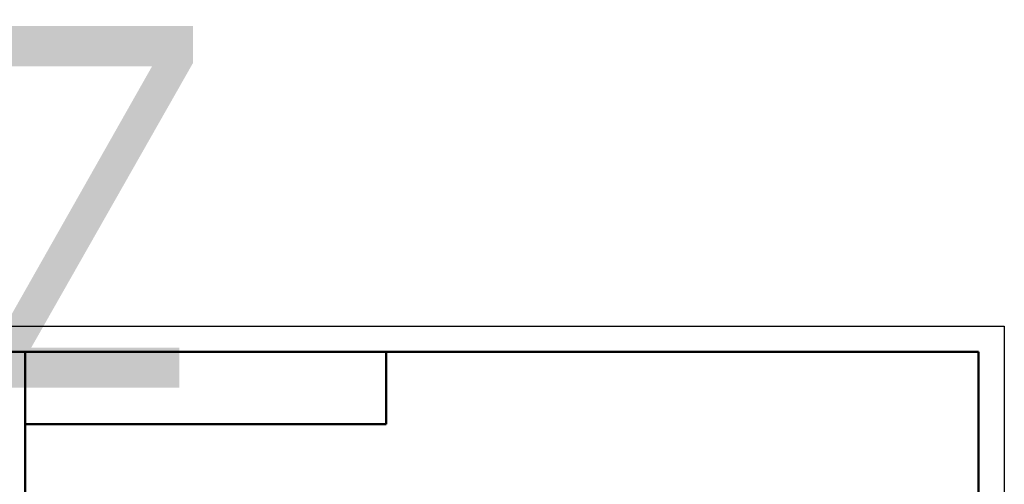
# Model space of a CAD drawing. Header units: millimetres. Extents: x -127 to 748, y -69 to 356.
# Tile 7 of 8: x 19 to 210, y 266 to 356. Entities that reach past the tile are written whole.
import ezdxf
from ezdxf.enums import TextEntityAlignment as Align

# ---------------------------------------------------------------- set-up
doc = ezdxf.new("R2018")
doc.units = ezdxf.units.MM
for name, color, linetype, lineweight in [('Кромка (ГОСТ)', 7, 'Continuous', 50), ('Обозначение (ГОСТ)', 7, 'Continuous', 25), ('Эскизная геометрия (ГОСТ)', 7, 'Continuous', 50)]:
    doc.layers.add(name, color=color, linetype=linetype, lineweight=lineweight)
doc.styles.get("Standard").update_dxf_attribs({"font": 'GOST Common Italic.ttf'})
doc.styles.add('Альтернативный текст (ГОСТ)', font='txt', dxfattribs={"width": 0.8})

# ---------------------------------------------------------------- blocks, each defined once
blk = doc.blocks.new('ГОСТ - Доп. графы 2')
at = {"layer": 'Эскизная геометрия (ГОСТ)'}
for p, q in [((-12, 0), (-12, 120)), ((-12, 120), (0, 120)), ((-7, 0), (-7, 120)), ((-12, 60), (0, 60)), ((0, 0), (-12, 0))]:
    blk.add_line(p, q, dxfattribs=at)
at = {"layer": 'Обозначение (ГОСТ)', "char_height": 3.17, "attachment_point": 5, "rotation": 90, "style": 'Альтернативный текст (ГОСТ)'}
for s, insert, width in [('\\fGOST Common|b0|i1;\\H3.1700;Перв. примен.', (-9.19, 90.05), 60.0143), ('\\fGOST Common|b0|i1;\\H3.1700;Справ. №', (-9.1, 30), 59.9357)]:
    blk.add_mtext(s, dxfattribs=dict(at, insert=insert, width=width))
at = {"layer": 'Обозначение (ГОСТ)', "lineweight": 30, "width": 0.8, "flags": 17}
for tag, p in [('Первичная_применяемость', (-3.65, 90.03)), ('Справочный_номер', (-3.55, 30.02))]:
    blk.add_attdef(tag, text='', height=3.17, rotation=90, dxfattribs=at).set_placement(p, align=Align.MIDDLE_CENTER)
blk = doc.blocks.new('ГОСТ - Доп. графы 3')
at = {"layer": 'Эскизная геометрия (ГОСТ)'}
for p, q in [((0, 0), (70, 0)), ((70, 0), (70, -14)), ((70, -14), (0, -14))]:
    blk.add_line(p, q, dxfattribs=at)
at = {"layer": 'Обозначение (ГОСТ)', "lineweight": 30, "width": 0.8}
blk.add_attdef('ОБОЗНАЧЕНИЕ', text='', height=5, rotation=180, dxfattribs=at).set_placement((34.94, -6.97), align=Align.MIDDLE_CENTER)
blk = doc.blocks.new('Рамки ГОСТ_ граница 297x210')
at = {"layer": 'Кромка (ГОСТ)', "lineweight": 25}
for p, q in [((0, 297), (210, 297)), ((210, 297), (210, 0))]:
    blk.add_line(p, q, dxfattribs=at)
at = {"layer": 'Кромка (ГОСТ)'}
for p, q in [((205, 292), (20, 292)), ((20, 292), (20, 5)), ((205, 5), (205, 292))]:
    blk.add_line(p, q, dxfattribs=at)

msp = doc.modelspace()

# ---------------------------------------------------------------- block references
ref = msp.add_blockref('ГОСТ - Доп. графы 3', (20, 292))
lines = msp.add_mtext('\\W0.8000;ZN03 ', dxfattribs={"layer": 'Обозначение (ГОСТ)', "insert": (54.942, 285.032), "char_height": 70.12484, "attachment_point": 1, "rotation": 180})
ref.add_attrib('ОБОЗНАЧЕНИЕ', '', (54.942, 285.032)).embed_mtext(lines)
for name, p in [('Рамки ГОСТ_ граница 297x210', (0, 0)), ('ГОСТ - Доп. графы 2', (20, 172))]:
    msp.add_blockref(name, p)

doc.saveas('drawing.dxf')
